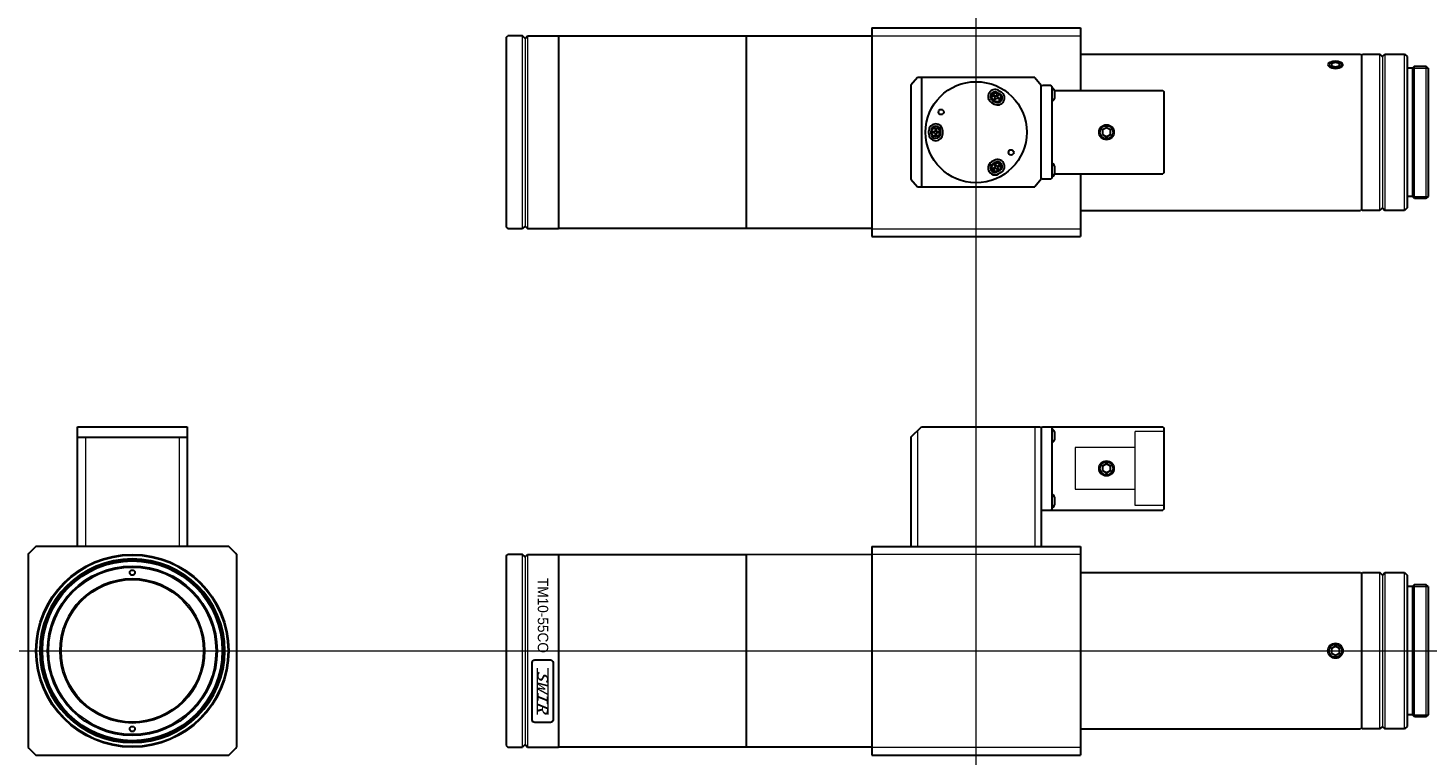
# Model space of a CAD drawing. Header units: millimetres. Extents: x -125 to 143, y 27 to 167.
import ezdxf

# ---------------------------------------------------------------- set-up
doc = ezdxf.new("R2010")
doc.units = ezdxf.units.MM
doc.header["$LTSCALE"] = 0.25
doc.layers.add('00_補助線', color=252, linetype='Continuous', lineweight=0, plot=False)
for name, color, linetype, lineweight in [('01_外形線', 7, 'Continuous', 30), ('01_太線', 7, 'Continuous', 30), ('02_ﾈｼﾞ（断面）・遮光線仕切り', 7, 'Continuous', 20), ('03_寸法・文字', 50, 'Continuous', 20), ('03_細線', 7, 'Continuous', 9), ('03_ﾈｼﾞ・ﾛｰﾚｯﾄ・遮光線', 7, 'Continuous', 9), ('06_面取線', 7, 'Continuous', 9), ('08_寸法線', 2, 'Continuous', 20), ('12-中線', 7, 'Continuous', 20), ('画層1', 7, 'Continuous', 30)]:
    doc.layers.add(name, color=color, linetype=linetype, lineweight=lineweight)
doc.styles.add('VS Standard', font='txt', dxfattribs={"height": 3})

# ---------------------------------------------------------------- blocks, each defined once
blk = doc.blocks.new('シール_SWIR')
at = {"layer": '00_補助線'}
for p, q in [((-4.44, 1), (4.44, 1)), ((4.44, -1), (-4.44, -1))]:
    blk.add_line(p, q, dxfattribs=at)
at = {"layer": '画層1'}
blk.add_lwpolyline([(-5.5, 2), (5.5, 2, -0.414214), (6, 1.5), (6, -1.5, -0.414214), (5.5, -2), (-5.5, -2, -0.414214), (-6, -1.5), (-6, 1.5, -0.414214)], format="xyb", close=True, dxfattribs=at)
at = {"layer": '03_寸法・文字', "insert": (0, 0), "char_height": 2, "attachment_point": 5, "style": 'VS Standard'}
blk.add_mtext('{\\fMS Gothic|b0|i1|c128|p49;\\W1.5;SWIR}', dxfattribs=at)

msp = doc.modelspace()

# ---------------------------------------------------------------- linework, layer by layer
at = {"layer": '00_補助線'}
for p, q in [((92.46, 89.42), (86.96, 89.42)), ((86.96, 75.22), (86.96, 89.42)), ((86.96, 86.32), (75.46, 86.32)), ((75.46, 86.32), (75.46, 78.32)), ((75.46, 78.32), (86.96, 78.32)), ((92.46, 75.22), (86.96, 75.22))]:
    msp.add_line(p, q, dxfattribs=at)
for p, direction in [((56.46, 20.43), (0, 1)), ((-30.28, 47.32), (1, 0))]:
    msp.add_xline(p, direction, dxfattribs=at)
at = {"layer": '01_外形線'}
for p, q in [((36.46, 166.82), (36.46, 126.82)), ((36.46, 166.82), (76.46, 166.82)), ((76.46, 166.82), (76.46, 154.82)), ((-33.64, 165.02), (-33.34, 165.32)), ((-33.64, 165.02), (-33.64, 128.62)), ((-30.54, 165.32), (-33.34, 165.32)), ((-30.04, 164.82), (-30.54, 165.32)), ((-30.04, 164.82), (-29.54, 165.32)), ((-29.54, 165.32), (-23.64, 165.32)), ((-23.64, 165.32), (-23.64, 128.32)), ((-23.64, 165.32), (12.36, 165.32)), ((12.36, 165.32), (36.46, 165.33)), ((12.36, 165.32), (12.36, 128.32)), ((76.66, 161.82), (76.46, 161.62)), ((76.66, 161.82), (130.16, 161.82)), ((130.16, 161.82), (130.36, 161.62)), ((130.36, 161.62), (130.56, 161.82)), ((130.36, 161.62), (130.36, 132.02)), ((130.56, 161.82), (133.86, 161.82)), ((134.36, 161.32), (133.86, 161.82)), ((134.36, 161.32), (134.86, 161.82)), ((134.86, 161.82), (138.61, 161.82)), ((138.61, 161.82), (139.11, 161.32)), ((139.11, 161.32), (139.11, 132.32)), ((125.36, 160.22), (124.61, 160.02)), ((124.61, 160.02), (124.61, 159.59)), ((124.61, 159.59), (125.36, 159.36)), ((126.11, 160.02), (125.36, 160.22)), ((125.36, 159.36), (126.11, 159.59)), ((126.11, 159.59), (126.11, 160.02)), ((140.11, 159.13), (139.11, 159.13)), ((140.5, 159.52), (140.11, 159.13)), ((140.11, 159.13), (140.11, 134.52)), ((140.5, 159.52), (142.71, 159.52)), ((143.11, 159.13), (142.71, 159.52)), ((143.11, 159.13), (143.11, 134.52)), ((45.19, 157.32), (43.96, 155.82)), ((43.96, 155.82), (43.96, 137.83)), ((67.72, 157.32), (45.19, 157.32)), ((45.96, 157.32), (45.96, 136.32)), ((67.72, 157.32), (68.96, 155.82)), ((68.96, 137.83), (68.96, 155.82)), ((68.96, 155.62), (69.16, 155.82)), ((69.16, 155.82), (70.76, 155.82)), ((70.76, 155.82), (70.96, 155.62)), ((59.74, 153.76), (59.84, 153.93)), ((60.19, 153.5), (59.74, 153.76)), ((60.29, 153.67), (59.84, 153.93)), ((59.93, 153.05), (60.19, 153.5)), ((60.11, 152.95), (59.93, 153.05)), ((60.11, 152.95), (60.37, 153.4)), ((60.29, 153.67), (60.56, 154.12)), ((60.82, 153.14), (60.37, 153.4)), ((60.47, 153.57), (60.73, 154.02)), ((60.92, 153.31), (60.47, 153.57)), ((60.52, 154.46), (61.04, 154.16)), ((60.56, 154.12), (60.73, 154.02)), ((60.77, 154.84), (61.24, 154.57)), ((60.92, 153.31), (60.82, 153.14)), ((70.96, 155.62), (70.96, 138.02)), ((70.96, 155.32), (70.96, 155.32)), ((71.46, 154.82), (92.26, 154.82)), ((71.46, 154.82), (71.46, 153.32)), ((92.26, 154.82), (92.46, 154.62)), ((92.46, 154.62), (92.46, 139.02)), ((59.42, 152.5), (59.89, 152.23)), ((59.67, 152.87), (60.09, 152.63)), ((70.96, 152.82), (70.96, 152.82)), ((47.36, 146.55), (47.36, 147.09)), ((47.81, 146.52), (47.81, 147.12)), ((48.08, 146.72), (48.08, 146.92)), ((48.61, 146.92), (48.08, 146.92)), ((48.61, 146.72), (48.08, 146.72)), ((48.61, 147.45), (48.61, 146.92)), ((48.61, 147.45), (48.81, 147.45)), ((48.61, 146.72), (48.61, 146.2)), ((48.81, 146.2), (48.61, 146.2)), ((48.81, 147.45), (48.81, 146.92)), ((49.33, 146.92), (48.81, 146.92)), ((49.33, 146.72), (48.81, 146.72)), ((48.81, 146.72), (48.81, 146.2)), ((49.33, 146.92), (49.33, 146.72)), ((49.61, 146.58), (49.61, 147.06)), ((50.06, 146.55), (50.06, 147.09)), ((59.89, 141.42), (59.42, 141.15)), ((60.09, 141.01), (59.67, 140.77)), ((59.74, 139.89), (60.19, 140.15)), ((59.84, 139.71), (59.74, 139.89)), ((59.84, 139.71), (60.29, 139.97)), ((59.93, 140.6), (60.11, 140.7)), ((59.93, 140.6), (60.19, 140.15)), ((60.11, 140.7), (60.37, 140.25)), ((60.29, 139.97), (60.56, 139.52)), ((60.37, 140.25), (60.82, 140.51)), ((60.47, 140.07), (60.92, 140.34)), ((60.47, 140.07), (60.73, 139.62)), ((60.73, 139.62), (60.56, 139.52)), ((60.82, 140.51), (60.92, 140.34)), ((70.96, 140.82), (70.96, 140.82)), ((71.46, 140.32), (71.46, 138.82)), ((43.96, 137.83), (45.19, 136.32)), ((61.04, 139.49), (60.52, 139.19)), ((61.24, 139.08), (60.77, 138.81)), ((68.96, 137.83), (67.72, 136.32)), ((68.96, 138.02), (69.16, 137.82)), ((70.76, 137.82), (69.16, 137.82)), ((70.96, 138.02), (70.76, 137.82)), ((70.96, 138.32), (70.96, 138.32)), ((71.46, 138.82), (92.26, 138.82)), ((76.46, 138.82), (76.46, 126.82)), ((92.46, 139.02), (92.26, 138.82)), ((45.19, 136.32), (67.72, 136.32)), ((140.11, 134.52), (139.11, 134.52)), ((140.5, 134.12), (140.11, 134.52)), ((143.11, 134.52), (142.71, 134.12)), ((76.46, 132.02), (76.66, 131.82)), ((76.66, 131.82), (130.16, 131.82)), ((130.36, 132.02), (130.16, 131.82)), ((130.36, 132.02), (130.56, 131.82)), ((133.86, 131.82), (130.56, 131.82)), ((134.36, 132.32), (133.86, 131.82)), ((134.36, 132.32), (134.86, 131.82)), ((138.61, 131.82), (134.86, 131.82)), ((139.11, 132.32), (138.61, 131.82)), ((142.71, 134.12), (140.5, 134.12)), ((-33.64, 128.62), (-33.34, 128.32)), ((-33.34, 128.32), (-30.54, 128.32)), ((-30.04, 128.82), (-30.54, 128.32)), ((-30.04, 128.82), (-29.54, 128.32)), ((-29.54, 128.32), (-23.64, 128.32)), ((12.36, 128.32), (-23.64, 128.32)), ((36.46, 128.32), (12.36, 128.32)), ((36.46, 126.82), (76.46, 126.82)), ((-115.84, 67.32), (-115.84, 90.32)), ((-115.84, 90.32), (-94.84, 90.32)), ((-94.84, 90.32), (-94.84, 67.32)), ((43.96, 88.32), (45.96, 90.32)), ((45.96, 90.32), (68.76, 90.32)), ((68.76, 90.32), (68.96, 90.12)), ((68.96, 90.12), (69.16, 90.32)), ((68.96, 90.12), (68.96, 67.32)), ((69.16, 90.32), (70.76, 90.32)), ((70.76, 90.32), (92.26, 90.32)), ((70.76, 90.32), (70.96, 90.12)), ((70.96, 90.12), (70.96, 74.52)), ((70.96, 89.82), (70.96, 89.82)), ((71.46, 89.32), (71.46, 87.82)), ((92.26, 90.32), (92.46, 90.12)), ((92.46, 90.12), (92.46, 74.52)), ((-115.84, 88.32), (-94.84, 88.32)), ((43.96, 88.32), (43.96, 67.32)), ((70.96, 87.32), (70.96, 87.32)), ((70.96, 77.32), (70.96, 77.32)), ((71.46, 76.82), (71.46, 75.32)), ((68.96, 74.32), (70.66, 74.32)), ((70.66, 74.32), (92.26, 74.32)), ((70.76, 74.32), (70.96, 74.52)), ((92.46, 74.52), (92.26, 74.32)), ((-86.84, 67.32), (-123.85, 67.32)), ((36.46, 67.32), (36.46, 27.32)), ((36.46, 67.32), (76.46, 67.32)), ((76.46, 67.32), (76.46, 27.32)), ((-125.34, 65.83), (-125.34, 28.81)), ((-85.34, 65.83), (-85.34, 28.81)), ((-33.64, 65.52), (-33.34, 65.82)), ((-33.64, 65.52), (-33.64, 29.12)), ((-30.54, 65.82), (-33.34, 65.82)), ((-30.04, 65.32), (-30.54, 65.82)), ((-30.04, 65.32), (-29.54, 65.82)), ((-29.54, 65.82), (-23.64, 65.82)), ((-23.64, 65.82), (-23.64, 28.82)), ((-23.64, 65.82), (12.36, 65.82)), ((12.36, 65.82), (36.46, 65.83)), ((12.36, 65.82), (12.36, 28.82)), ((76.66, 62.32), (76.46, 62.12)), ((76.66, 62.32), (130.16, 62.32)), ((130.16, 62.32), (130.36, 62.12)), ((130.36, 62.12), (130.56, 62.32)), ((130.36, 62.12), (130.36, 32.52)), ((130.56, 62.32), (133.86, 62.32)), ((134.36, 61.82), (133.86, 62.32)), ((134.36, 61.82), (134.86, 62.32)), ((134.86, 62.32), (138.61, 62.32)), ((138.61, 62.32), (139.11, 61.82)), ((139.11, 61.82), (139.11, 32.82)), ((140.11, 59.63), (139.11, 59.63)), ((140.5, 60.02), (140.11, 59.63)), ((140.11, 59.63), (140.11, 35.02)), ((140.5, 60.02), (142.71, 60.02)), ((143.11, 59.63), (142.71, 60.02)), ((143.11, 59.63), (143.11, 35.02)), ((140.11, 35.02), (139.11, 35.02)), ((140.5, 34.62), (140.11, 35.02)), ((143.11, 35.02), (142.71, 34.62)), ((76.46, 32.52), (76.66, 32.32)), ((76.66, 32.32), (130.16, 32.32)), ((130.36, 32.52), (130.16, 32.32)), ((130.36, 32.52), (130.56, 32.32)), ((133.86, 32.32), (130.56, 32.32)), ((134.36, 32.82), (133.86, 32.32)), ((134.36, 32.82), (134.86, 32.32)), ((138.61, 32.32), (134.86, 32.32)), ((139.11, 32.82), (138.61, 32.32)), ((142.71, 34.62), (140.5, 34.62)), ((-123.85, 27.32), (-86.84, 27.32)), ((-33.64, 29.12), (-33.34, 28.82)), ((-33.34, 28.82), (-30.54, 28.82)), ((-30.04, 29.32), (-30.54, 28.82)), ((-30.04, 29.32), (-29.54, 28.82)), ((-29.54, 28.82), (-23.64, 28.82)), ((12.36, 28.82), (-23.64, 28.82)), ((36.46, 28.82), (12.36, 28.82)), ((36.46, 27.32), (76.46, 27.32))]:
    msp.add_line(p, q, dxfattribs=at)
for centre, radius in [((56.46, 146.82), 9.7), ((60.33, 153.53), 0.85), ((49.74, 150.7), 0.5), ((48.71, 146.82), 0.85), ((63.17, 142.95), 0.5), ((60.33, 140.11), 0.85), ((-105.34, 47.32), 18.5), ((-105.34, 47.32), 17.5), ((-105.34, 47.32), 17.25), ((-105.34, 47.32), 16.25)]:
    msp.add_circle(centre, radius, dxfattribs=at)
for centre, radius, start, end in [((60.1, 153.67), 1.35, 60, 240), ((60.09, 153.67), 0.9, 62, 242), ((60.57, 153.4), 1.35, 240, 60), ((60.56, 153.4), 0.9, 238, 58), ((70.96, 154.82), 0.5, 0, 90), ((70.96, 153.32), 0.5, 270, 0), ((48.71, 147.09), 1.35, 0, 180), ((48.71, 147.09), 0.9, 358, 178), ((48.71, 146.55), 1.35, 180, 0), ((48.71, 146.55), 0.9, 182, 2), ((60.1, 139.98), 1.35, 120, 300), ((60.09, 139.98), 0.9, 118, 298), ((60.57, 140.25), 1.35, 300, 120), ((60.56, 140.25), 0.9, 302, 122), ((70.96, 140.32), 0.5, 0, 90), ((70.96, 138.82), 0.5, 270, 0), ((70.96, 89.32), 0.5, 0, 90), ((70.96, 87.82), 0.5, 270, 0), ((70.96, 76.82), 0.5, 0, 90), ((70.96, 75.32), 0.5, 270, 0), ((-105.34, 47.32), 27.25, 132.7819, 137.2181), ((-105.34, 47.32), 27.25, 42.7819, 47.2181), ((-105.34, 47.32), 27.25, 222.7819, 227.2181), ((-105.34, 47.32), 27.25, 312.7819, 317.2181)]:
    msp.add_arc(centre, radius, start, end, dxfattribs=at)
for ratio, start_param, end_param in [(0.463853, 3.141593, 6.283185), (0.536147, 0, 3.141593)]:
    msp.add_ellipse((125.36, 159.81), major_axis=(-1.25, 0), ratio=ratio, start_param=start_param, end_param=end_param, dxfattribs=at)
at = {"layer": '01_太線'}
for points in [[(80.71, 146.39), (81.46, 145.96), (82.21, 146.39), (82.21, 147.26), (81.46, 147.69), (80.71, 147.26)], [(80.71, 81.89), (81.46, 81.46), (82.21, 81.89), (82.21, 82.76), (81.46, 83.19), (80.71, 82.76)], [(124.61, 46.89), (125.36, 46.46), (126.11, 46.89), (126.11, 47.76), (125.36, 48.19), (124.61, 47.76)]]:
    msp.add_lwpolyline(points, close=True, dxfattribs=at)
for centre, radius in [((81.46, 146.82), 1.25), ((81.46, 82.32), 1.25), ((-105.34, 62.32), 0.5), ((-105.34, 47.32), 13.67), ((125.36, 47.32), 1.25), ((-105.34, 32.32), 0.5)]:
    msp.add_circle(centre, radius, dxfattribs=at)
at = {"layer": '02_ﾈｼﾞ（断面）・遮光線仕切り'}
for p, q in [((140.11, 159.13), (143.11, 159.13)), ((140.11, 134.52), (143.11, 134.52)), ((140.11, 59.63), (143.11, 59.63)), ((140.11, 35.02), (143.11, 35.02))]:
    msp.add_line(p, q, dxfattribs=at)
at = {"layer": '03_細線'}
for centre in [(81.46, 146.82), (81.46, 82.32), (125.36, 47.32)]:
    msp.add_circle(centre, 1.5, dxfattribs=at)
at = {"layer": '03_ﾈｼﾞ・ﾛｰﾚｯﾄ・遮光線'}
for radius in [17.75, 16, 13.92]:
    msp.add_circle((-105.34, 47.32), radius, dxfattribs=at)
for ratio, start_param, end_param in [(0.45659, 3.141593, 6.283185), (0.54341, 0, 3.141593)]:
    msp.add_ellipse((125.36, 159.81), major_axis=(-1.5, 0), ratio=ratio, start_param=start_param, end_param=end_param, dxfattribs=at)
at = {"layer": '06_面取線'}
for p, q in [((-30.54, 128.32), (-30.54, 165.32)), ((-29.54, 165.32), (-29.54, 128.32)), ((36.46, 165.33), (76.46, 165.33)), ((133.86, 131.82), (133.86, 161.82)), ((134.86, 161.82), (134.86, 131.82)), ((138.61, 131.82), (138.61, 161.82)), ((140.5, 134.12), (140.5, 159.52)), ((142.71, 159.52), (142.71, 134.12)), ((36.46, 128.31), (76.46, 128.31)), ((45.19, 89.56), (45.19, 67.32)), ((67.72, 90.32), (67.72, 67.32)), ((-114.34, 88.32), (-114.34, 67.32)), ((-96.35, 88.32), (-96.35, 67.32)), ((-30.54, 28.82), (-30.54, 65.82)), ((-29.54, 65.82), (-29.54, 28.82)), ((36.46, 65.83), (76.46, 65.83)), ((133.86, 32.32), (133.86, 62.32)), ((134.86, 62.32), (134.86, 32.32)), ((138.61, 32.32), (138.61, 62.32)), ((140.5, 34.62), (140.5, 60.02)), ((142.71, 60.02), (142.71, 34.62)), ((36.46, 28.81), (76.46, 28.81))]:
    msp.add_line(p, q, dxfattribs=at)
msp.add_circle((-105.34, 47.32), 18.3, dxfattribs=at)
at = {"layer": '12-中線'}
for p, q in [((-30.04, 164.82), (-30.04, 128.82)), ((134.36, 161.32), (134.36, 132.32)), ((-30.04, 65.32), (-30.04, 29.32)), ((134.36, 61.82), (134.36, 32.82))]:
    msp.add_line(p, q, dxfattribs=at)

# ---------------------------------------------------------------- block references
at = {"layer": '03_寸法・文字', "rotation": 270}
msp.add_blockref('シール_SWIR', (-26.66, 39.56), dxfattribs=at)

# ---------------------------------------------------------------- texts
at = {"layer": '08_寸法線', "insert": (-25.59, 61.3), "char_height": 2, "width": 15.2659, "attachment_point": 1, "rotation": 270, "style": 'VS Standard'}
msp.add_mtext('{\\f@MS PGothic|b0|i0|c128|p50;TM10-55CO}', dxfattribs=at)

doc.saveas('drawing.dxf')
